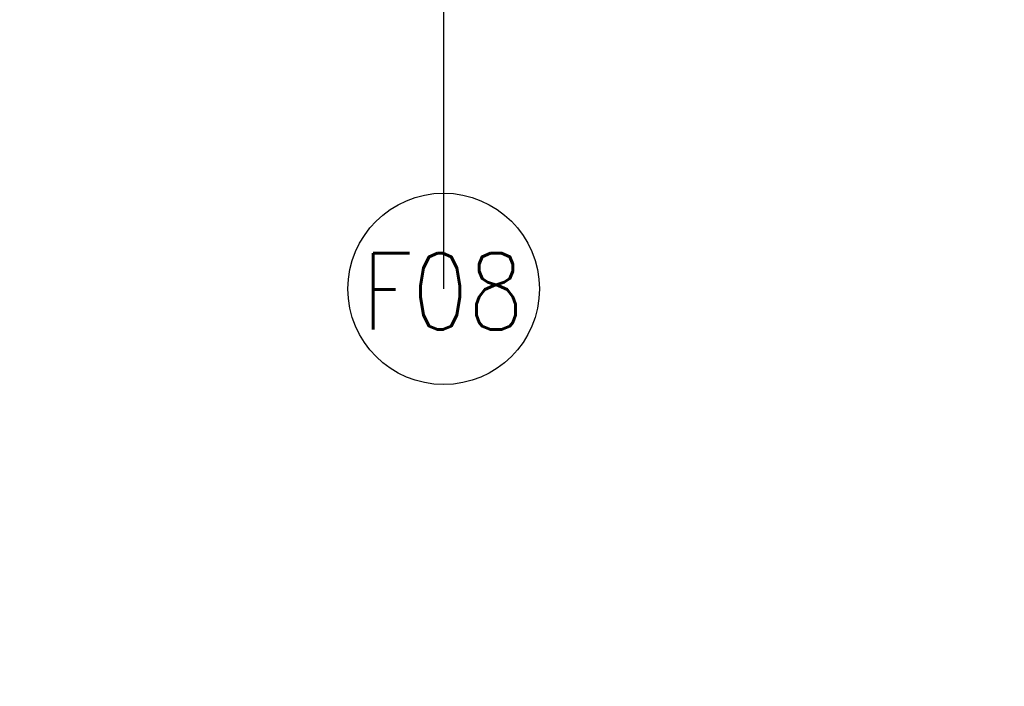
# Model space of a CAD drawing. Header units: millimetres. Extents: x 256680 to 410391, y -77299 to -22623.
# Tile 144 of 202: x 349101 to 349872, y -27393 to -26871. Entities that reach past the tile are written whole.
import ezdxf

# ---------------------------------------------------------------- set-up
doc = ezdxf.new("R2010")
doc.units = ezdxf.units.MM
doc.header["$LTSCALE"] = 2.5
for name, color, linetype, lineweight in [('ELEVATION 4', 157, 'Continuous', 9), ('FURNITURES', 30, 'Continuous', 15), ('HATCH LIGHT', 250, 'Continuous', 0), ('ROOM TEXT', 7, 'Continuous', 5)]:
    doc.layers.add(name, color=color, linetype=linetype, lineweight=lineweight)
doc.styles.add('MTEXT', font='romans.shx', dxfattribs={"width": 0.85})
doc.styles.get("Standard").update_dxf_attribs({"font": 'GOTHIC.TTF'})
doc.dimstyles.new('AJKD_30', dxfattribs={"dimscale": 30, "dimtxt": 2, "dimasz": 1, "dimexe": 0.8, "dimexo": 0.8, "dimgap": 0.5, "dimtad": 1, "dimdec": 0, "dimzin": 0, "dimdsep": 46, "dimtxsty": 'Standard', "dimblk": 'ARCHTICK', "dimcen": 0.125, "dimclrd": 251, "dimclre": 251, "dimclrt": 42, "dimadec": 0, "dimazin": 0, "dimtfac": 1, "dimtdec": 0, "dimtix": 1, "dimtmove": 0, "dimatfit": 3, "dimfxl": 1, "dimtolj": 1, "dimtzin": 0, "dimarcsym": 1})

# ---------------------------------------------------------------- blocks, each defined once
blk = doc.blocks.new('_ArchTick')
at = {"color": 0, "linetype": 'ByBlock', "const_width": 0.15}
blk.add_lwpolyline([(-0.5, -0.5), (0.5, 0.5)], dxfattribs=at)

msp = doc.modelspace()

# ---------------------------------------------------------------- hatches: boundary and pattern name
at = {"layer": 'HATCH LIGHT', "true_color": 0x636466}
h = msp.add_hatch(dxfattribs=at)
h.set_pattern_fill('ANSI32', color=251, scale=6)
h.set_pattern_definition([(45, (278504.94, -46725.026), (-40.411153, 40.411153), []), (45, (278531.88, -46725.026), (-40.411153, 40.411153), [])])
h.paths.add_polyline_path([(355647.78, -32589.97), (355453.84, -32638.82), (355635.38, -33359.69), (343082.73, -33359.58, -0.000263), (343068.2, -33559.58), (355891.99, -33559.7)])
h.paths.add_polyline_path([(343496.68, -25157.06), (343296.59, -25157.06, -0.011972), (342815.37, -34256.03), (343015.96, -34256.03, 0.01196)])
h.paths.add_polyline_path([(343480.3, -25697.6), (353159.24, -26046.56, 0.003501), (353653.31, -26800.64), (353820.94, -26691.53), (353270.83, -25850.46), (343486.54, -25497.7, -0.000262)])

# ---------------------------------------------------------------- linework, layer by layer
at = {"layer": 'FURNITURES'}
msp.add_arc((350591.44, -26754.5), 2715, 224.57352, 353.93164, dxfattribs=at)

# ---------------------------------------------------------------- texts
at = {"layer": 'ROOM TEXT', "insert": (349346.99, -27053.66, 0.21), "char_height": 60, "attachment_point": 1, "style": 'MTEXT'}
msp.add_mtext_dynamic_manual_height_columns('\\A1;\\pxqc;F08', width=170.9174, gutter_width=1.8, heights=[0], dxfattribs=at)

# ---------------------------------------------------------------- leaders
at = {"layer": 'ELEVATION 4'}
msp.add_leader([(349433.03, -27081.7), (349433.11, -26565.7)], dimstyle='AJKD_30', override={"dimasz": 5, "dimgap": 0.5, "dimtad": 0, "dimldrblk": 'DotBlank', "dimfxl": 0.18, "dimfxlon": 1, "dimarcsym": 2}, dxfattribs=at)

doc.saveas('drawing.dxf')
